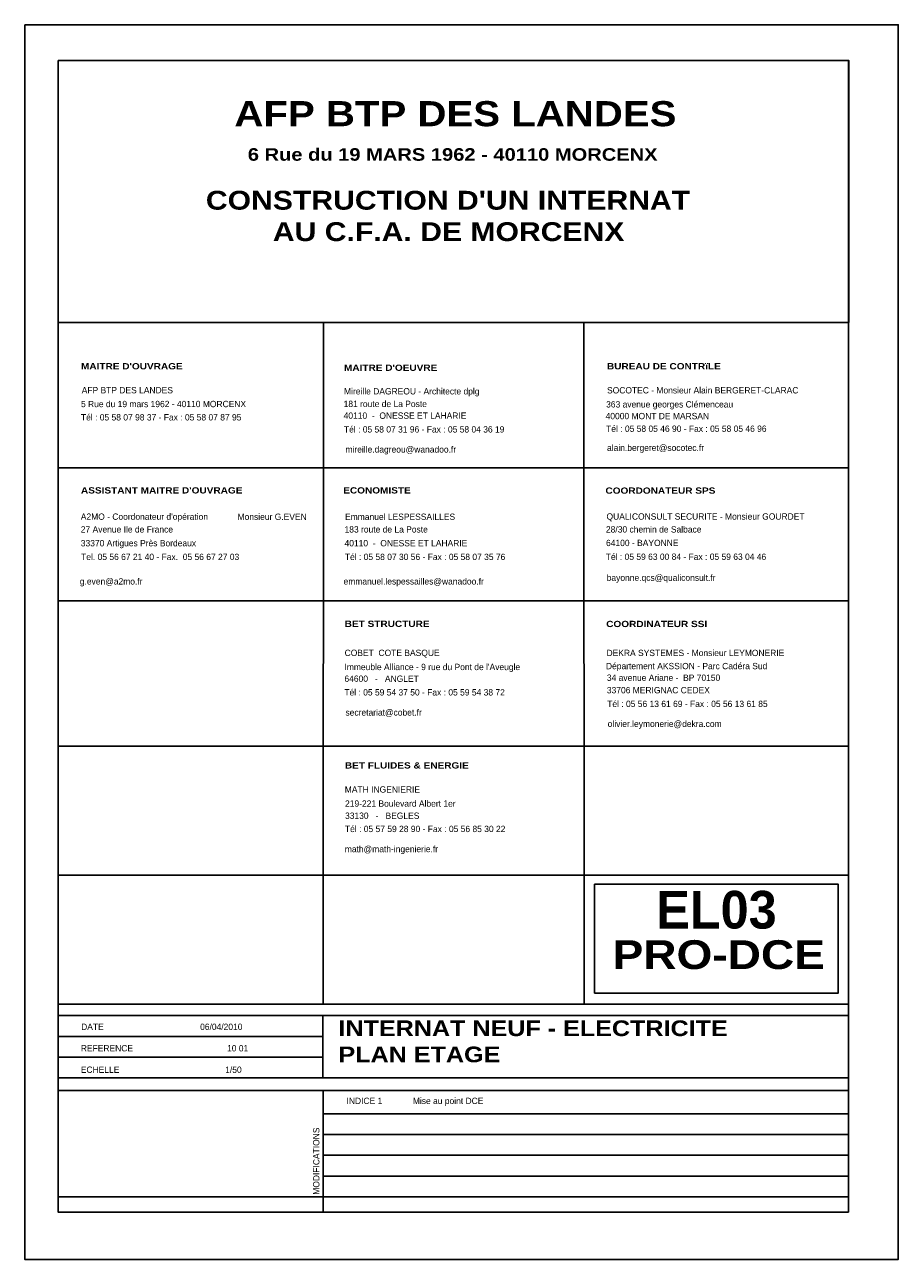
# Model space of a CAD drawing. Header units: millimetres. Extents: x -11.8 to 86.8, y 45.9 to 95.9.
# Tile 108 of 108: x 76.3 to 86.8, y 56.3 to 71.2. Entities that reach past the tile are written whole.
import ezdxf

# ---------------------------------------------------------------- set-up
doc = ezdxf.new("R2010")
doc.units = ezdxf.units.MM
doc.header["$MEASUREMENT"] = 0
doc.layers.add('CADRE', color=7, linetype='Continuous')
doc.layers.add('CFO', color=6, linetype='Continuous')
doc.styles.get("Standard").update_dxf_attribs({"font": 'BKANT.TTF'})

msp = doc.modelspace()

# ---------------------------------------------------------------- linework, layer by layer
at = {"color": 0}
for p, q in [((79.875, 67.586), (79.873, 59.397)), ((83.006, 67.586), (83.008, 59.397)), ((76.685, 65.845), (86.191, 65.845)), ((76.685, 64.245), (86.191, 64.245)), ((76.685, 62.5), (86.191, 62.5)), ((76.685, 60.946), (86.191, 60.946)), ((76.682, 59.258), (86.185, 59.258)), ((76.685, 59.397), (86.191, 59.397)), ((79.87, 59.262), (79.87, 58.512)), ((76.682, 59.008), (79.87, 59.008)), ((76.682, 58.758), (79.87, 58.758)), ((76.682, 58.508), (86.188, 58.508)), ((79.872, 58.366), (79.872, 56.893)), ((76.685, 58.358), (86.188, 58.358)), ((79.872, 58.078), (86.188, 58.078)), ((79.872, 57.828), (86.185, 57.828)), ((79.872, 57.578), (86.188, 57.578)), ((79.872, 57.328), (86.188, 57.328)), ((76.682, 57.078), (86.188, 57.078))]:
    msp.add_line(p, q, dxfattribs=at)
for points in [[(76.685, 70.744), (86.185, 70.744), (86.185, 56.894), (76.685, 56.894), (76.685, 70.744)], [(76.685, 70.744), (86.191, 70.744), (86.191, 67.595), (76.685, 67.595), (76.685, 70.744)]]:
    msp.add_lwpolyline(points)
msp.add_lwpolyline([(83.135, 60.838), (86.063, 60.838), (86.063, 59.529), (83.135, 59.529), (83.135, 60.838)], dxfattribs=at)
at = {"layer": 'CADRE'}
msp.add_lwpolyline([(76.285, 71.176), (86.785, 71.176), (86.785, 56.326), (76.285, 56.326), (76.285, 71.176)], dxfattribs=at)

# ---------------------------------------------------------------- texts
at = {"attachment_point": 1}
for s, insert, char_height, width in [('{\\fArial Black|b0|i0|c0|p34;AFP BTP DES LANDES}', (78.805, 70.257), 0.30207, 5.1241), ('{\\fArial Black|b0|i0|c0|p34;6 Rue du 19 MARS 1962 - 40110 MORCENX}', (78.966, 69.691), 0.15103, 4.93889), ("{\\fArial Black|b0|i0|c0|p34;CONSTRUCTION D'UN INTERNAT \\P        AU C.F.A. DE MORCENX\\H1.342x; }", (78.462, 69.178), 0.22655, 5.89139), ("{\\fArial Black|b0|i0|c0|p34;MAITRE D'OUVRAGE}", (76.961, 67.106), 0.07552, 1.19063), ("{\\fArial Black|b0|i0|c0|p34;MAITRE D'OEUVRE}", (80.122, 67.088), 0.07552, 1.10243), ("{\\fArial Black|b0|i0|c0|p34;MAITRE D'OEUVRE}", (80.122, 67.088), 0.07552, 1.10243), ('{\\fArial Black|b0|i0|c0|p34;BUREAU DE CONTRïLE}', (83.283, 67.106), 0.07552, 1.38465), ('AFP BTP DES LANDES', (76.97, 66.818), 0.07607, 1.13771), ('Mireille DAGREOU - Architecte dplg', (80.123, 66.805), 0.07607, 2.31871), ('SOCOTEC - Monsieur Alain BERGERET-CLARAC', (83.284, 66.817), 0.07607, 2.77906), ('5 Rue du 19 mars 1962 - 40110 MORCENX', (76.961, 66.652), 0.07607, 2.70582), ('181 route de La Poste', (80.118, 66.653), 0.07607, 1.70286), ('363 avenue georges Clémenceau', (83.273, 66.648), 0.07607, 2.23322), ('Tél : 05 58 07 98 37 - Fax : 05 58 07 87 95', (76.961, 66.492), 0.07607, 2.83832), ('40110  -  ONESSE ET LAHARIE', (80.118, 66.512), 0.07607, 2.07325), ('40000 MONT DE MARSAN', (83.267, 66.507), 0.07607, 1.97848), ('Tél : 05 58 07 31 96 - Fax : 05 58 04 36 19 ', (80.122, 66.347), 0.07607, 2.75201), ('Tél : 05 58 05 46 90 - Fax : 05 58 05 46 96', (83.273, 66.355), 0.07607, 2.75406), ('mireille.dagreou@wanadoo.fr', (80.14, 66.106), 0.07607, 1.38465), ('alain.bergeret@socotec.fr', (83.284, 66.126), 0.07607, 1.21708), ("{\\fArial Black|b0|i0|c0|p34;ASSISTANT MAITRE D'OUVRAGE}", (76.961, 65.613), 0.07552, 1.905), ('{\\fArial Black|b0|i0|c0|p34;ECONOMISTE }', (80.113, 65.613), 0.07552, 0.82903), ('{\\fArial Black|b0|i0|c0|p34;COORDONATEUR SPS}', (83.265, 65.61), 0.07552, 1.27), ("A2MO - Coordonateur d'opération", (76.959, 65.297), 0.07607, 1.88033), ('Monsieur G.EVEN', (78.843, 65.296), 0.07607, 1.88033), ('Emmanuel LESPESSAILLES', (80.135, 65.296), 0.07607, 1.88033), ('QUALICONSULT SECURITE - Monsieur GOURDET', (83.278, 65.299), 0.07607, 3.4077), ('27 Avenue Ile de France', (76.959, 65.144), 0.07607, 1.88033), ('183 route de La Poste', (80.129, 65.144), 0.07607, 1.78179), ('28/30 chemin de Salbace', (83.271, 65.144), 0.07607, 2.58477), ('33370 Artigues Près Bordeaux', (76.959, 64.978), 0.07607, 1.88033), ('40110  -  ONESSE ET LAHARIE', (80.129, 64.978), 0.07607, 1.94862), ('64100 - BAYONNE', (83.272, 64.981), 0.07607, 1.86572), ('Tel. 05 56 67 21 40 - Fax.  05 56 67 27 03 ', (76.963, 64.813), 0.07607, 1.88033), ('Tél : 05 58 07 30 56 - Fax : 05 58 07 35 76 ', (80.133, 64.813), 0.07607, 2.76795), ('Tél : 05 59 63 00 84 - Fax : 05 59 63 04 46 ', (83.269, 64.815), 0.07607, 3.3292), ('g.even@a2mo.fr', (76.947, 64.519), 0.07607, 1.88033), ('emmanuel.lespessailles@wanadoo.fr', (80.117, 64.519), 0.07607, 1.75507), ('bayonne.qcs@qualiconsult.fr', (83.28, 64.563), 0.07607, 1.35819), ('{\\fArial Black|b0|i0|c0|p34;BET STRUCTURE}', (80.131, 64.008), 0.07552, 0.9966), ('{\\fArial Black|b0|i0|c0|p34;COORDINATEUR SSI}', (83.274, 64.006), 0.07552, 1.19063), ('COBET  COTE BASQUE', (80.13, 63.659), 0.07607, 2.11134), ('DEKRA SYSTEMES - Monsieur LEYMONERIE', (83.278, 63.658), 0.07607, 3.28235), ("Immeuble Alliance - 9 rue du Pont de l'Aveugle", (80.128, 63.489), 0.07607, 2.94898), ('Département AKSSION - Parc Cadéra Sud', (83.271, 63.5), 0.07607, 3.23091), ('64600   -   ANGLET', (80.128, 63.348), 0.07607, 1.99407), ('34 avenue Ariane -  BP 70150', (83.282, 63.36), 0.07607, 2.80714), ('Tél : 05 59 54 37 50 - Fax : 05 59 54 38 72 ', (80.127, 63.184), 0.07607, 2.94573), ('33706 MERIGNAC CEDEX', (83.282, 63.21), 0.07607, 2.42114), ('Tél : 05 56 13 61 69 - Fax : 05 56 13 61 85', (83.286, 63.045), 0.07607, 3.06186), ('secretariat@cobet.fr', (80.14, 62.942), 0.07607, 0.9525), ('olivier.leymonerie@dekra.com', (83.292, 62.805), 0.07607, 1.46484), ('{\\fArial Black|b0|i0|c0|p34;BET FLUIDES & ENERGIE}', (80.133, 62.305), 0.07552, 1.47285), ('MATH INGENIERIE', (80.132, 62.016), 0.07607, 0.94368), ('219-221 Boulevard Albert 1er', (80.135, 61.846), 0.07607, 2.22557), ('33130   -   BEGLES', (80.135, 61.7), 0.07607, 1.87635), ('Tél : 05 57 59 28 90 - Fax : 05 56 85 30 22 ', (80.134, 61.541), 0.07607, 3.03846), ('math@math-ingenierie.fr', (80.132, 61.299), 0.07607, 1.16417), ('{\\fArial Black|b0|i0|c0|p34; PRO-DCE}', (83.197, 60.164), 0.34612, 2.84657), ('DATE                                         06/04/2010', (76.963, 59.161), 0.07607, 2.77162), ('{\\fArial Black|b0|i0|c0|p34;INTERNAT NEUF - \\C1;ELECTRICITE\\C0;\\PPLAN ETAGE\\H1.342x; }', (80.056, 59.2), 0.18879, 6.73806), ('REFERENCE                                        10 01', (76.959, 58.903), 0.07607, 2.77784), ('ECHELLE                                             1/50', (76.959, 58.645), 0.07607, 4.66655), ('INDICE 1             Mise au point DCE', (80.153, 58.27), 0.07607, 3.4316)]:
    msp.add_mtext(s, dxfattribs=dict(at, insert=insert, char_height=char_height, width=width))
at = {"insert": (79.751, 57.103), "char_height": 0.07607, "width": 0.83785, "attachment_point": 1, "rotation": 90}
msp.add_mtext('MODIFICATIONS', dxfattribs=at)
at = {"layer": 'CFO', "insert": (84.599, 60.758), "char_height": 0.4531, "width": 1.16098, "attachment_point": 2}
msp.add_mtext('{\\fNina|b1|i0|c0|p34;EL03  }', dxfattribs=at)

doc.saveas('drawing.dxf')
